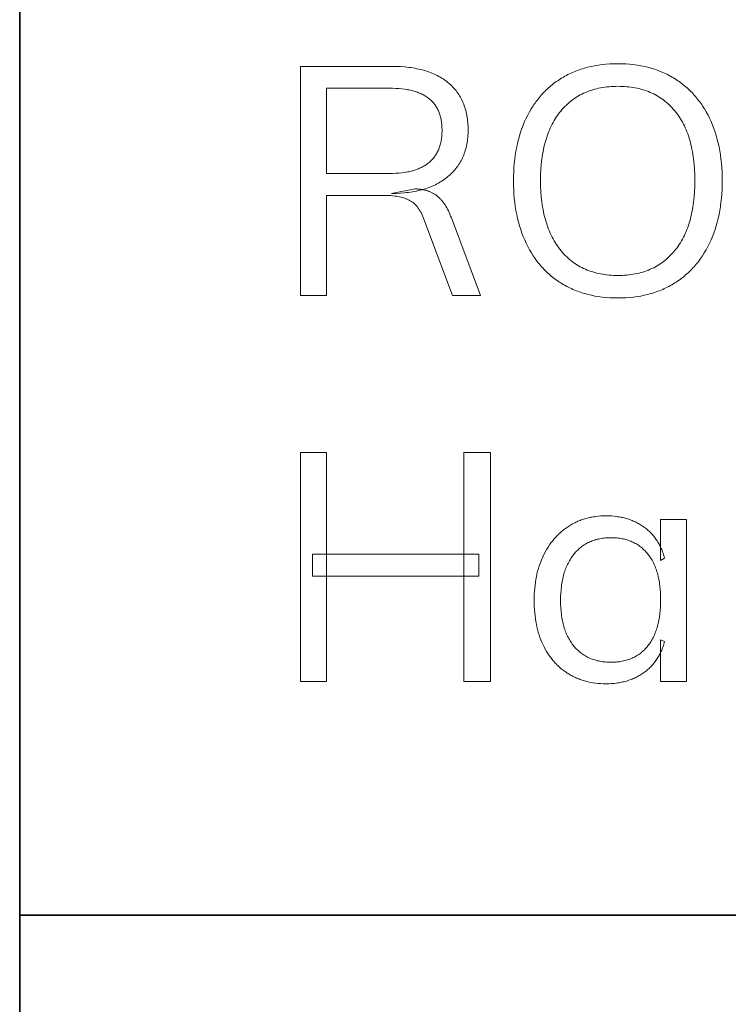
# Model space of a CAD drawing. Header units: millimetres. Extents: x -2637 to -1637, y 678 to 1678.
# Tile 118 of 256: x -1831 to -1814, y 725 to 749. Entities that reach past the tile are written whole.
import ezdxf

# ---------------------------------------------------------------- set-up
doc = ezdxf.new("R2010")
doc.units = ezdxf.units.MM
doc.layers.add('Make2D$B.SHOW mini', color=7, linetype='Continuous', true_color=0x000000)

msp = doc.modelspace()

# ---------------------------------------------------------------- linework, layer by layer
at = {"layer": 'Make2D$B.SHOW mini', "color": 18, "lineweight": 35, "true_color": 0x000000}
msp.add_lwpolyline([(-1652.161, 771.918), (-1830.703, 771.918), (-1830.703, 693.256), (-1652.161, 693.256)], close=True, dxfattribs=at)
at = {"layer": 'Make2D$B.SHOW mini', "lineweight": 0}
for points in [[(-1824.041, 741.976), (-1824.041, 747.418), (-1824.041, 747.418), (-1821.878, 747.418), (-1821.77, 747.416), (-1821.665, 747.412), (-1821.563, 747.404), (-1821.464, 747.394), (-1821.416, 747.387), (-1821.369, 747.38), (-1821.322, 747.372), (-1821.277, 747.363), (-1821.232, 747.354), (-1821.188, 747.343), (-1821.144, 747.332), (-1821.102, 747.321), (-1821.06, 747.308), (-1821.019, 747.295), (-1820.979, 747.281), (-1820.939, 747.266), (-1820.901, 747.25), (-1820.863, 747.234), (-1820.826, 747.217), (-1820.79, 747.199), (-1820.754, 747.18), (-1820.72, 747.161), (-1820.686, 747.14), (-1820.653, 747.119), (-1820.621, 747.098), (-1820.59, 747.075), (-1820.559, 747.052), (-1820.529, 747.028), (-1820.5, 747.003), (-1820.472, 746.978), (-1820.445, 746.952), (-1820.419, 746.925), (-1820.394, 746.898), (-1820.369, 746.87), (-1820.346, 746.841), (-1820.323, 746.812), (-1820.302, 746.782), (-1820.281, 746.751), (-1820.261, 746.72), (-1820.243, 746.687), (-1820.225, 746.655), (-1820.208, 746.621), (-1820.192, 746.587), (-1820.176, 746.552), (-1820.162, 746.517), (-1820.149, 746.481), (-1820.137, 746.444), (-1820.125, 746.406), (-1820.115, 746.368), (-1820.105, 746.33), (-1820.096, 746.29), (-1820.088, 746.25), (-1820.081, 746.209), (-1820.075, 746.168), (-1820.07, 746.125), (-1820.066, 746.083), (-1820.063, 746.039), (-1820.061, 745.995), (-1820.059, 745.95), (-1820.059, 745.905), (-1820.059, 745.861), (-1820.061, 745.818), (-1820.063, 745.775), (-1820.066, 745.734), (-1820.071, 745.692), (-1820.076, 745.652), (-1820.082, 745.612), (-1820.089, 745.572), (-1820.097, 745.533), (-1820.105, 745.495), (-1820.115, 745.457), (-1820.126, 745.42), (-1820.138, 745.383), (-1820.15, 745.347), (-1820.164, 745.312), (-1820.178, 745.277), (-1820.194, 745.243), (-1820.21, 745.209), (-1820.227, 745.176), (-1820.245, 745.144), (-1820.264, 745.112), (-1820.284, 745.08), (-1820.305, 745.05), (-1820.327, 745.02), (-1820.35, 744.99), (-1820.374, 744.961), (-1820.399, 744.933), (-1820.425, 744.905), (-1820.451, 744.878), (-1820.479, 744.851), (-1820.507, 744.825), (-1820.537, 744.8), (-1820.567, 744.775), (-1820.598, 744.751), (-1820.63, 744.728), (-1820.662, 744.706), (-1820.695, 744.684), (-1820.729, 744.664), (-1820.764, 744.644), (-1820.799, 744.625), (-1820.836, 744.606), (-1820.873, 744.589), (-1820.91, 744.572), (-1820.949, 744.556), (-1820.988, 744.54), (-1821.028, 744.526), (-1821.069, 744.512), (-1821.111, 744.499), (-1821.153, 744.487), (-1821.196, 744.476), (-1821.24, 744.465), (-1821.284, 744.455), (-1821.33, 744.446), (-1821.376, 744.438), (-1821.423, 744.43), (-1821.47, 744.424), (-1821.519, 744.418), (-1821.568, 744.413), (-1821.668, 744.405), (-1821.772, 744.4), (-1821.878, 744.399), (-1821.878, 744.399), (-1821.312, 744.506), (-1821.293, 744.506), (-1821.275, 744.505), (-1821.257, 744.504), (-1821.239, 744.503), (-1821.221, 744.502), (-1821.203, 744.5), (-1821.186, 744.498), (-1821.168, 744.496), (-1821.151, 744.493), (-1821.134, 744.49), (-1821.117, 744.486), (-1821.1, 744.483), (-1821.084, 744.479), (-1821.067, 744.474), (-1821.051, 744.47), (-1821.035, 744.465), (-1821.019, 744.459), (-1821.003, 744.454), (-1820.988, 744.448), (-1820.972, 744.442), (-1820.957, 744.435), (-1820.942, 744.428), (-1820.927, 744.421), (-1820.912, 744.413), (-1820.897, 744.406), (-1820.883, 744.397), (-1820.869, 744.389), (-1820.855, 744.38), (-1820.841, 744.371), (-1820.827, 744.362), (-1820.813, 744.352), (-1820.8, 744.342), (-1820.787, 744.331), (-1820.773, 744.32), (-1820.761, 744.309), (-1820.748, 744.298), (-1820.735, 744.286), (-1820.723, 744.273), (-1820.71, 744.261), (-1820.698, 744.247), (-1820.686, 744.234), (-1820.675, 744.22), (-1820.663, 744.206), (-1820.651, 744.191), (-1820.64, 744.176), (-1820.629, 744.161), (-1820.618, 744.145), (-1820.607, 744.129), (-1820.586, 744.095), (-1820.565, 744.06), (-1820.546, 744.024), (-1820.526, 743.985), (-1820.508, 743.946), (-1820.49, 743.905), (-1820.473, 743.862), (-1820.456, 743.818), (-1820.456, 743.818), (-1819.768, 741.976), (-1819.768, 741.976), (-1820.433, 741.976), (-1820.433, 741.977), (-1821.106, 743.787), (-1821.122, 743.83), (-1821.14, 743.87), (-1821.158, 743.908), (-1821.167, 743.927), (-1821.177, 743.945), (-1821.187, 743.963), (-1821.196, 743.98), (-1821.207, 743.996), (-1821.217, 744.013), (-1821.227, 744.028), (-1821.238, 744.044), (-1821.249, 744.059), (-1821.26, 744.073), (-1821.271, 744.087), (-1821.282, 744.101), (-1821.294, 744.114), (-1821.306, 744.126), (-1821.318, 744.138), (-1821.33, 744.15), (-1821.342, 744.161), (-1821.355, 744.172), (-1821.367, 744.182), (-1821.38, 744.192), (-1821.393, 744.202), (-1821.406, 744.211), (-1821.42, 744.219), (-1821.434, 744.227), (-1821.447, 744.235), (-1821.461, 744.242), (-1821.476, 744.249), (-1821.49, 744.255), (-1821.505, 744.262), (-1821.52, 744.268), (-1821.535, 744.274), (-1821.551, 744.28), (-1821.567, 744.285), (-1821.583, 744.291), (-1821.617, 744.301), (-1821.651, 744.31), (-1821.687, 744.318), (-1821.724, 744.325), (-1821.762, 744.332), (-1821.801, 744.337), (-1821.842, 744.342), (-1821.883, 744.346), (-1821.926, 744.349), (-1821.97, 744.351), (-1822.015, 744.352), (-1822.061, 744.353), (-1822.061, 744.353), (-1823.422, 744.353), (-1823.422, 744.353), (-1823.422, 741.976), (-1823.422, 741.976)], [(-1816.504, 741.915), (-1816.599, 741.916), (-1816.692, 741.92), (-1816.783, 741.927), (-1816.873, 741.936), (-1816.961, 741.948), (-1817.048, 741.962), (-1817.133, 741.979), (-1817.216, 741.999), (-1817.257, 742.01), (-1817.298, 742.021), (-1817.338, 742.033), (-1817.378, 742.046), (-1817.417, 742.06), (-1817.456, 742.074), (-1817.495, 742.088), (-1817.533, 742.104), (-1817.571, 742.12), (-1817.608, 742.137), (-1817.645, 742.154), (-1817.681, 742.172), (-1817.718, 742.191), (-1817.753, 742.21), (-1817.789, 742.23), (-1817.823, 742.251), (-1817.858, 742.272), (-1817.892, 742.294), (-1817.925, 742.316), (-1817.958, 742.339), (-1817.99, 742.363), (-1818.022, 742.387), (-1818.054, 742.412), (-1818.085, 742.437), (-1818.115, 742.463), (-1818.145, 742.489), (-1818.175, 742.516), (-1818.204, 742.544), (-1818.232, 742.572), (-1818.26, 742.6), (-1818.287, 742.63), (-1818.314, 742.659), (-1818.341, 742.69), (-1818.367, 742.721), (-1818.392, 742.752), (-1818.418, 742.784), (-1818.442, 742.817), (-1818.466, 742.85), (-1818.49, 742.884), (-1818.513, 742.918), (-1818.557, 742.989), (-1818.6, 743.061), (-1818.64, 743.136), (-1818.679, 743.214), (-1818.716, 743.293), (-1818.75, 743.374), (-1818.782, 743.457), (-1818.811, 743.542), (-1818.838, 743.628), (-1818.863, 743.716), (-1818.885, 743.806), (-1818.905, 743.898), (-1818.923, 743.992), (-1818.938, 744.087), (-1818.951, 744.184), (-1818.962, 744.283), (-1818.97, 744.384), (-1818.976, 744.487), (-1818.979, 744.591), (-1818.98, 744.697), (-1818.979, 744.804), (-1818.976, 744.909), (-1818.97, 745.013), (-1818.962, 745.114), (-1818.951, 745.213), (-1818.939, 745.311), (-1818.923, 745.407), (-1818.906, 745.501), (-1818.886, 745.593), (-1818.864, 745.683), (-1818.84, 745.771), (-1818.813, 745.857), (-1818.784, 745.942), (-1818.753, 746.024), (-1818.719, 746.105), (-1818.683, 746.184), (-1818.644, 746.26), (-1818.604, 746.335), (-1818.562, 746.407), (-1818.518, 746.477), (-1818.495, 746.511), (-1818.471, 746.545), (-1818.448, 746.578), (-1818.423, 746.61), (-1818.398, 746.642), (-1818.373, 746.674), (-1818.347, 746.705), (-1818.321, 746.735), (-1818.294, 746.765), (-1818.267, 746.794), (-1818.239, 746.822), (-1818.21, 746.851), (-1818.181, 746.878), (-1818.152, 746.905), (-1818.122, 746.931), (-1818.092, 746.957), (-1818.061, 746.982), (-1818.03, 747.007), (-1817.998, 747.031), (-1817.965, 747.055), (-1817.932, 747.078), (-1817.899, 747.1), (-1817.865, 747.122), (-1817.831, 747.144), (-1817.796, 747.164), (-1817.761, 747.184), (-1817.725, 747.204), (-1817.689, 747.222), (-1817.652, 747.24), (-1817.615, 747.258), (-1817.578, 747.275), (-1817.54, 747.291), (-1817.502, 747.306), (-1817.463, 747.321), (-1817.424, 747.335), (-1817.384, 747.348), (-1817.344, 747.361), (-1817.304, 747.373), (-1817.263, 747.385), (-1817.222, 747.396), (-1817.138, 747.415), (-1817.053, 747.432), (-1816.966, 747.447), (-1816.877, 747.459), (-1816.786, 747.468), (-1816.694, 747.474), (-1816.6, 747.478), (-1816.504, 747.48), (-1816.409, 747.478), (-1816.316, 747.474), (-1816.225, 747.468), (-1816.135, 747.459), (-1816.047, 747.447), (-1815.96, 747.432), (-1815.875, 747.415), (-1815.792, 747.396), (-1815.71, 747.373), (-1815.669, 747.361), (-1815.63, 747.348), (-1815.59, 747.335), (-1815.551, 747.321), (-1815.512, 747.306), (-1815.474, 747.291), (-1815.436, 747.275), (-1815.399, 747.258), (-1815.361, 747.24), (-1815.325, 747.222), (-1815.288, 747.204), (-1815.253, 747.184), (-1815.217, 747.164), (-1815.182, 747.144), (-1815.147, 747.122), (-1815.113, 747.1), (-1815.079, 747.078), (-1815.046, 747.055), (-1815.014, 747.031), (-1814.982, 747.007), (-1814.95, 746.982), (-1814.919, 746.957), (-1814.888, 746.931), (-1814.858, 746.905), (-1814.829, 746.878), (-1814.8, 746.851), (-1814.771, 746.822), (-1814.743, 746.794), (-1814.716, 746.765), (-1814.689, 746.735), (-1814.662, 746.705), (-1814.636, 746.674), (-1814.611, 746.642), (-1814.586, 746.61), (-1814.561, 746.578), (-1814.537, 746.545), (-1814.514, 746.511), (-1814.491, 746.477), (-1814.469, 746.442), (-1814.447, 746.407), (-1814.405, 746.335), (-1814.364, 746.26), (-1814.326, 746.184), (-1814.29, 746.105), (-1814.256, 746.024), (-1814.225, 745.942), (-1814.195, 745.858), (-1814.169, 745.772), (-1814.144, 745.684), (-1814.122, 745.594), (-1814.102, 745.503), (-1814.085, 745.409), (-1814.07, 745.314), (-1814.057, 745.217), (-1814.046, 745.118), (-1814.038, 745.018), (-1814.032, 744.915), (-1814.029, 744.811), (-1814.028, 744.705), (-1814.029, 744.598), (-1814.032, 744.492), (-1814.038, 744.389), (-1814.047, 744.288), (-1814.057, 744.188), (-1814.07, 744.09), (-1814.086, 743.994), (-1814.103, 743.9), (-1814.123, 743.808), (-1814.146, 743.717), (-1814.171, 743.629), (-1814.198, 743.542), (-1814.227, 743.457), (-1814.259, 743.374), (-1814.293, 743.293), (-1814.33, 743.214), (-1814.369, 743.136), (-1814.41, 743.061), (-1814.452, 742.989), (-1814.497, 742.918), (-1814.52, 742.884), (-1814.544, 742.85), (-1814.568, 742.817), (-1814.592, 742.784), (-1814.617, 742.752), (-1814.643, 742.721), (-1814.669, 742.69), (-1814.695, 742.659), (-1814.722, 742.63), (-1814.75, 742.6), (-1814.778, 742.572), (-1814.806, 742.544), (-1814.835, 742.516), (-1814.865, 742.489), (-1814.895, 742.463), (-1814.925, 742.437), (-1814.956, 742.412), (-1814.988, 742.387), (-1815.02, 742.363), (-1815.052, 742.339), (-1815.085, 742.316), (-1815.118, 742.294), (-1815.152, 742.272), (-1815.187, 742.251), (-1815.221, 742.23), (-1815.257, 742.21), (-1815.292, 742.191), (-1815.328, 742.172), (-1815.365, 742.154), (-1815.402, 742.137), (-1815.439, 742.12), (-1815.477, 742.104), (-1815.515, 742.088), (-1815.553, 742.074), (-1815.592, 742.06), (-1815.631, 742.046), (-1815.671, 742.033), (-1815.711, 742.021), (-1815.752, 742.01), (-1815.793, 741.999), (-1815.876, 741.979), (-1815.961, 741.962), (-1816.047, 741.948), (-1816.135, 741.936), (-1816.225, 741.927), (-1816.316, 741.92), (-1816.409, 741.916)], [(-1823.422, 744.873), (-1821.931, 744.873), (-1821.853, 744.874), (-1821.777, 744.877), (-1821.705, 744.882), (-1821.634, 744.889), (-1821.566, 744.898), (-1821.534, 744.903), (-1821.501, 744.909), (-1821.469, 744.916), (-1821.438, 744.922), (-1821.408, 744.93), (-1821.378, 744.938), (-1821.349, 744.946), (-1821.32, 744.955), (-1821.292, 744.964), (-1821.265, 744.974), (-1821.239, 744.985), (-1821.213, 744.996), (-1821.187, 745.007), (-1821.162, 745.019), (-1821.138, 745.031), (-1821.115, 745.044), (-1821.092, 745.058), (-1821.07, 745.072), (-1821.048, 745.086), (-1821.027, 745.101), (-1821.007, 745.117), (-1820.987, 745.133), (-1820.968, 745.149), (-1820.95, 745.166), (-1820.932, 745.184), (-1820.915, 745.202), (-1820.898, 745.22), (-1820.882, 745.239), (-1820.867, 745.258), (-1820.852, 745.278), (-1820.838, 745.298), (-1820.824, 745.319), (-1820.811, 745.34), (-1820.799, 745.362), (-1820.787, 745.384), (-1820.776, 745.407), (-1820.765, 745.43), (-1820.755, 745.454), (-1820.746, 745.478), (-1820.737, 745.503), (-1820.729, 745.528), (-1820.721, 745.553), (-1820.714, 745.579), (-1820.708, 745.606), (-1820.702, 745.633), (-1820.697, 745.66), (-1820.692, 745.688), (-1820.688, 745.717), (-1820.685, 745.746), (-1820.682, 745.775), (-1820.68, 745.805), (-1820.679, 745.835), (-1820.678, 745.866), (-1820.678, 745.897), (-1820.678, 745.928), (-1820.679, 745.959), (-1820.68, 745.989), (-1820.682, 746.019), (-1820.685, 746.048), (-1820.688, 746.077), (-1820.692, 746.105), (-1820.697, 746.133), (-1820.702, 746.161), (-1820.707, 746.187), (-1820.714, 746.214), (-1820.721, 746.239), (-1820.728, 746.265), (-1820.736, 746.29), (-1820.745, 746.314), (-1820.754, 746.338), (-1820.764, 746.361), (-1820.774, 746.384), (-1820.785, 746.406), (-1820.797, 746.428), (-1820.809, 746.449), (-1820.822, 746.47), (-1820.836, 746.49), (-1820.85, 746.51), (-1820.864, 746.529), (-1820.879, 746.548), (-1820.895, 746.566), (-1820.912, 746.584), (-1820.929, 746.601), (-1820.946, 746.618), (-1820.965, 746.634), (-1820.984, 746.65), (-1821.003, 746.665), (-1821.023, 746.68), (-1821.044, 746.694), (-1821.065, 746.708), (-1821.088, 746.721), (-1821.11, 746.734), (-1821.134, 746.747), (-1821.158, 746.759), (-1821.182, 746.77), (-1821.208, 746.781), (-1821.234, 746.791), (-1821.26, 746.801), (-1821.288, 746.811), (-1821.316, 746.82), (-1821.344, 746.828), (-1821.373, 746.836), (-1821.403, 746.844), (-1821.434, 746.851), (-1821.465, 746.857), (-1821.497, 746.863), (-1821.53, 746.869), (-1821.563, 746.874), (-1821.631, 746.883), (-1821.702, 746.89), (-1821.776, 746.894), (-1821.852, 746.897), (-1821.931, 746.898), (-1821.931, 746.898), (-1823.422, 746.898), (-1823.422, 746.898)], [(-1816.504, 742.45), (-1816.451, 742.451), (-1816.398, 742.453), (-1816.346, 742.456), (-1816.294, 742.46), (-1816.244, 742.465), (-1816.194, 742.471), (-1816.145, 742.478), (-1816.096, 742.487), (-1816.049, 742.497), (-1816.002, 742.507), (-1815.956, 742.519), (-1815.91, 742.532), (-1815.866, 742.547), (-1815.822, 742.562), (-1815.779, 742.579), (-1815.736, 742.596), (-1815.694, 742.615), (-1815.653, 742.635), (-1815.613, 742.656), (-1815.574, 742.678), (-1815.535, 742.702), (-1815.497, 742.726), (-1815.46, 742.752), (-1815.423, 742.779), (-1815.388, 742.807), (-1815.353, 742.836), (-1815.318, 742.866), (-1815.285, 742.897), (-1815.252, 742.93), (-1815.22, 742.964), (-1815.189, 742.999), (-1815.159, 743.035), (-1815.129, 743.072), (-1815.1, 743.11), (-1815.073, 743.149), (-1815.046, 743.189), (-1815.02, 743.229), (-1814.995, 743.271), (-1814.971, 743.314), (-1814.948, 743.358), (-1814.926, 743.403), (-1814.905, 743.449), (-1814.884, 743.496), (-1814.865, 743.543), (-1814.847, 743.592), (-1814.829, 743.642), (-1814.813, 743.693), (-1814.797, 743.744), (-1814.783, 743.797), (-1814.769, 743.851), (-1814.757, 743.905), (-1814.745, 743.961), (-1814.734, 744.017), (-1814.724, 744.075), (-1814.715, 744.134), (-1814.707, 744.193), (-1814.694, 744.315), (-1814.685, 744.441), (-1814.679, 744.571), (-1814.677, 744.705), (-1814.679, 744.838), (-1814.685, 744.968), (-1814.694, 745.094), (-1814.707, 745.216), (-1814.715, 745.275), (-1814.724, 745.334), (-1814.734, 745.391), (-1814.745, 745.448), (-1814.757, 745.503), (-1814.769, 745.557), (-1814.783, 745.611), (-1814.797, 745.663), (-1814.813, 745.715), (-1814.829, 745.765), (-1814.847, 745.815), (-1814.865, 745.863), (-1814.884, 745.911), (-1814.905, 745.957), (-1814.926, 746.003), (-1814.948, 746.047), (-1814.971, 746.091), (-1814.995, 746.133), (-1815.02, 746.175), (-1815.046, 746.215), (-1815.073, 746.255), (-1815.1, 746.293), (-1815.129, 746.331), (-1815.159, 746.367), (-1815.189, 746.403), (-1815.22, 746.437), (-1815.252, 746.47), (-1815.285, 746.502), (-1815.318, 746.533), (-1815.353, 746.563), (-1815.388, 746.592), (-1815.423, 746.62), (-1815.46, 746.646), (-1815.497, 746.671), (-1815.535, 746.696), (-1815.574, 746.719), (-1815.613, 746.741), (-1815.653, 746.762), (-1815.694, 746.781), (-1815.736, 746.8), (-1815.779, 746.817), (-1815.822, 746.834), (-1815.866, 746.849), (-1815.91, 746.863), (-1815.956, 746.876), (-1816.002, 746.888), (-1816.049, 746.898), (-1816.096, 746.908), (-1816.145, 746.916), (-1816.194, 746.924), (-1816.244, 746.93), (-1816.294, 746.935), (-1816.346, 746.939), (-1816.398, 746.942), (-1816.451, 746.943), (-1816.504, 746.944), (-1816.558, 746.943), (-1816.611, 746.942), (-1816.663, 746.939), (-1816.714, 746.935), (-1816.765, 746.93), (-1816.815, 746.924), (-1816.864, 746.916), (-1816.913, 746.908), (-1816.96, 746.898), (-1817.007, 746.887), (-1817.054, 746.875), (-1817.099, 746.862), (-1817.144, 746.848), (-1817.188, 746.833), (-1817.231, 746.816), (-1817.274, 746.799), (-1817.316, 746.78), (-1817.357, 746.76), (-1817.397, 746.739), (-1817.436, 746.717), (-1817.475, 746.694), (-1817.513, 746.669), (-1817.551, 746.644), (-1817.587, 746.617), (-1817.623, 746.59), (-1817.658, 746.561), (-1817.693, 746.531), (-1817.726, 746.499), (-1817.759, 746.467), (-1817.791, 746.434), (-1817.823, 746.399), (-1817.853, 746.364), (-1817.883, 746.327), (-1817.912, 746.289), (-1817.94, 746.25), (-1817.967, 746.21), (-1817.993, 746.17), (-1818.018, 746.128), (-1818.042, 746.085), (-1818.066, 746.042), (-1818.088, 745.997), (-1818.109, 745.952), (-1818.13, 745.905), (-1818.149, 745.858), (-1818.167, 745.809), (-1818.185, 745.76), (-1818.202, 745.709), (-1818.217, 745.658), (-1818.232, 745.606), (-1818.246, 745.552), (-1818.258, 745.498), (-1818.27, 745.443), (-1818.281, 745.387), (-1818.291, 745.33), (-1818.3, 745.271), (-1818.308, 745.212), (-1818.321, 745.091), (-1818.331, 744.966), (-1818.337, 744.837), (-1818.338, 744.705), (-1818.337, 744.572), (-1818.331, 744.443), (-1818.321, 744.318), (-1818.308, 744.196), (-1818.3, 744.137), (-1818.291, 744.079), (-1818.281, 744.021), (-1818.27, 743.965), (-1818.258, 743.91), (-1818.246, 743.855), (-1818.232, 743.802), (-1818.217, 743.749), (-1818.202, 743.697), (-1818.185, 743.647), (-1818.167, 743.597), (-1818.149, 743.548), (-1818.13, 743.501), (-1818.109, 743.454), (-1818.088, 743.408), (-1818.066, 743.363), (-1818.042, 743.319), (-1818.018, 743.276), (-1817.993, 743.234), (-1817.967, 743.193), (-1817.94, 743.153), (-1817.912, 743.114), (-1817.883, 743.075), (-1817.853, 743.038), (-1817.823, 743.002), (-1817.791, 742.967), (-1817.759, 742.933), (-1817.726, 742.9), (-1817.693, 742.869), (-1817.658, 742.838), (-1817.623, 742.809), (-1817.587, 742.781), (-1817.551, 742.754), (-1817.513, 742.728), (-1817.475, 742.704), (-1817.436, 742.68), (-1817.397, 742.658), (-1817.357, 742.636), (-1817.316, 742.616), (-1817.274, 742.597), (-1817.231, 742.58), (-1817.188, 742.563), (-1817.144, 742.547), (-1817.099, 742.533), (-1817.054, 742.52), (-1817.007, 742.508), (-1816.96, 742.497), (-1816.913, 742.487), (-1816.864, 742.479), (-1816.815, 742.471), (-1816.765, 742.465), (-1816.714, 742.46), (-1816.663, 742.456), (-1816.611, 742.453), (-1816.558, 742.451)], [(-1824.041, 732.804), (-1824.041, 738.246), (-1823.422, 738.246), (-1823.422, 732.804)], [(-1820.158, 732.804), (-1820.158, 738.246), (-1819.531, 738.246), (-1819.531, 732.804)], [(-1816.788, 732.75), (-1816.851, 732.751), (-1816.914, 732.754), (-1816.975, 732.759), (-1817.036, 732.766), (-1817.095, 732.774), (-1817.154, 732.784), (-1817.211, 732.797), (-1817.24, 732.803), (-1817.268, 732.811), (-1817.296, 732.818), (-1817.324, 732.827), (-1817.351, 732.835), (-1817.378, 732.845), (-1817.405, 732.854), (-1817.432, 732.864), (-1817.458, 732.875), (-1817.484, 732.886), (-1817.51, 732.897), (-1817.536, 732.909), (-1817.562, 732.922), (-1817.587, 732.935), (-1817.612, 732.948), (-1817.636, 732.962), (-1817.661, 732.976), (-1817.685, 732.991), (-1817.709, 733.006), (-1817.733, 733.022), (-1817.756, 733.038), (-1817.779, 733.055), (-1817.802, 733.071), (-1817.824, 733.089), (-1817.846, 733.106), (-1817.867, 733.124), (-1817.889, 733.143), (-1817.909, 733.162), (-1817.93, 733.181), (-1817.95, 733.201), (-1817.97, 733.221), (-1817.99, 733.241), (-1818.009, 733.262), (-1818.027, 733.284), (-1818.046, 733.305), (-1818.064, 733.327), (-1818.082, 733.35), (-1818.099, 733.373), (-1818.116, 733.396), (-1818.133, 733.42), (-1818.165, 733.468), (-1818.197, 733.519), (-1818.226, 733.57), (-1818.255, 733.624), (-1818.281, 733.679), (-1818.307, 733.735), (-1818.331, 733.793), (-1818.353, 733.852), (-1818.374, 733.912), (-1818.393, 733.973), (-1818.41, 734.036), (-1818.425, 734.1), (-1818.439, 734.165), (-1818.452, 734.231), (-1818.462, 734.299), (-1818.471, 734.368), (-1818.478, 734.438), (-1818.484, 734.509), (-1818.488, 734.582), (-1818.491, 734.655), (-1818.491, 734.73), (-1818.491, 734.805), (-1818.488, 734.879), (-1818.484, 734.951), (-1818.478, 735.022), (-1818.471, 735.092), (-1818.461, 735.161), (-1818.451, 735.229), (-1818.438, 735.295), (-1818.424, 735.361), (-1818.408, 735.425), (-1818.391, 735.488), (-1818.371, 735.55), (-1818.35, 735.61), (-1818.328, 735.67), (-1818.304, 735.728), (-1818.278, 735.785), (-1818.25, 735.84), (-1818.222, 735.894), (-1818.191, 735.947), (-1818.16, 735.998), (-1818.127, 736.047), (-1818.093, 736.095), (-1818.058, 736.141), (-1818.039, 736.164), (-1818.021, 736.186), (-1818.002, 736.208), (-1817.983, 736.229), (-1817.963, 736.25), (-1817.943, 736.271), (-1817.923, 736.291), (-1817.902, 736.311), (-1817.881, 736.331), (-1817.86, 736.35), (-1817.839, 736.368), (-1817.817, 736.387), (-1817.794, 736.405), (-1817.772, 736.422), (-1817.749, 736.439), (-1817.725, 736.456), (-1817.702, 736.472), (-1817.678, 736.488), (-1817.654, 736.504), (-1817.629, 736.519), (-1817.604, 736.533), (-1817.579, 736.547), (-1817.554, 736.561), (-1817.529, 736.574), (-1817.503, 736.586), (-1817.477, 736.598), (-1817.451, 736.61), (-1817.425, 736.621), (-1817.398, 736.632), (-1817.372, 736.642), (-1817.345, 736.651), (-1817.317, 736.66), (-1817.29, 736.669), (-1817.262, 736.677), (-1817.234, 736.685), (-1817.206, 736.692), (-1817.178, 736.699), (-1817.149, 736.705), (-1817.12, 736.71), (-1817.091, 736.716), (-1817.062, 736.72), (-1817.032, 736.724), (-1816.972, 736.731), (-1816.912, 736.736), (-1816.85, 736.739), (-1816.788, 736.74), (-1816.722, 736.739), (-1816.658, 736.736), (-1816.595, 736.731), (-1816.533, 736.724), (-1816.503, 736.72), (-1816.473, 736.715), (-1816.443, 736.709), (-1816.414, 736.704), (-1816.385, 736.697), (-1816.356, 736.69), (-1816.328, 736.683), (-1816.3, 736.675), (-1816.272, 736.667), (-1816.244, 736.658), (-1816.217, 736.649), (-1816.19, 736.639), (-1816.164, 736.628), (-1816.138, 736.617), (-1816.112, 736.606), (-1816.086, 736.594), (-1816.061, 736.582), (-1816.036, 736.569), (-1816.011, 736.555), (-1815.987, 736.541), (-1815.963, 736.527), (-1815.939, 736.512), (-1815.916, 736.497), (-1815.893, 736.481), (-1815.87, 736.464), (-1815.848, 736.447), (-1815.826, 736.43), (-1815.805, 736.412), (-1815.784, 736.394), (-1815.764, 736.375), (-1815.744, 736.356), (-1815.724, 736.337), (-1815.705, 736.317), (-1815.687, 736.296), (-1815.669, 736.276), (-1815.651, 736.254), (-1815.634, 736.233), (-1815.617, 736.211), (-1815.601, 736.188), (-1815.585, 736.165), (-1815.57, 736.142), (-1815.555, 736.118), (-1815.541, 736.094), (-1815.527, 736.069), (-1815.514, 736.044), (-1815.501, 736.018), (-1815.488, 735.992), (-1815.476, 735.966), (-1815.464, 735.939), (-1815.453, 735.911), (-1815.442, 735.884), (-1815.432, 735.855), (-1815.422, 735.827), (-1815.413, 735.798), (-1815.404, 735.768), (-1815.396, 735.738), (-1815.488, 735.677), (-1815.488, 735.677), (-1815.488, 736.649), (-1815.488, 736.649), (-1814.877, 736.649), (-1814.877, 736.649), (-1814.877, 732.804), (-1814.877, 732.804), (-1815.488, 732.804), (-1815.488, 732.804), (-1815.488, 733.797), (-1815.396, 733.752), (-1815.404, 733.722), (-1815.413, 733.692), (-1815.422, 733.663), (-1815.432, 733.634), (-1815.442, 733.606), (-1815.453, 733.579), (-1815.464, 733.551), (-1815.476, 733.524), (-1815.488, 733.498), (-1815.501, 733.472), (-1815.514, 733.446), (-1815.527, 733.421), (-1815.541, 733.397), (-1815.555, 733.372), (-1815.57, 733.348), (-1815.585, 733.325), (-1815.601, 733.302), (-1815.617, 733.28), (-1815.634, 733.258), (-1815.651, 733.236), (-1815.669, 733.215), (-1815.687, 733.194), (-1815.705, 733.174), (-1815.724, 733.154), (-1815.744, 733.134), (-1815.764, 733.115), (-1815.784, 733.097), (-1815.805, 733.078), (-1815.826, 733.061), (-1815.848, 733.043), (-1815.87, 733.026), (-1815.893, 733.01), (-1815.916, 732.994), (-1815.939, 732.978), (-1815.963, 732.963), (-1815.987, 732.949), (-1816.011, 732.935), (-1816.036, 732.921), (-1816.061, 732.909), (-1816.086, 732.896), (-1816.112, 732.884), (-1816.138, 732.873), (-1816.164, 732.862), (-1816.19, 732.852), (-1816.217, 732.842), (-1816.244, 732.832), (-1816.272, 732.823), (-1816.3, 732.815), (-1816.328, 732.807), (-1816.356, 732.8), (-1816.385, 732.793), (-1816.414, 732.787), (-1816.443, 732.781), (-1816.473, 732.776), (-1816.503, 732.771), (-1816.533, 732.767), (-1816.595, 732.76), (-1816.658, 732.754), (-1816.722, 732.751)], [(-1816.665, 733.262), (-1816.629, 733.262), (-1816.595, 733.263), (-1816.561, 733.265), (-1816.527, 733.268), (-1816.494, 733.271), (-1816.462, 733.275), (-1816.43, 733.28), (-1816.398, 733.286), (-1816.367, 733.292), (-1816.337, 733.3), (-1816.307, 733.307), (-1816.277, 733.316), (-1816.248, 733.326), (-1816.22, 733.336), (-1816.192, 733.347), (-1816.164, 733.358), (-1816.137, 733.371), (-1816.111, 733.384), (-1816.085, 733.398), (-1816.059, 733.413), (-1816.034, 733.428), (-1816.01, 733.444), (-1815.986, 733.461), (-1815.962, 733.479), (-1815.939, 733.498), (-1815.917, 733.517), (-1815.895, 733.537), (-1815.874, 733.558), (-1815.853, 733.579), (-1815.832, 733.601), (-1815.812, 733.624), (-1815.793, 733.648), (-1815.774, 733.673), (-1815.756, 733.698), (-1815.739, 733.723), (-1815.722, 733.75), (-1815.705, 733.777), (-1815.689, 733.804), (-1815.674, 733.833), (-1815.66, 733.861), (-1815.646, 733.891), (-1815.632, 733.921), (-1815.619, 733.952), (-1815.607, 733.983), (-1815.596, 734.016), (-1815.584, 734.048), (-1815.574, 734.082), (-1815.564, 734.116), (-1815.555, 734.15), (-1815.546, 734.185), (-1815.538, 734.221), (-1815.531, 734.258), (-1815.524, 734.295), (-1815.518, 734.333), (-1815.507, 734.41), (-1815.499, 734.49), (-1815.493, 734.573), (-1815.489, 734.658), (-1815.488, 734.745), (-1815.489, 734.833), (-1815.493, 734.918), (-1815.499, 735), (-1815.507, 735.08), (-1815.512, 735.119), (-1815.518, 735.157), (-1815.525, 735.195), (-1815.532, 735.232), (-1815.539, 735.269), (-1815.547, 735.304), (-1815.556, 735.339), (-1815.565, 735.374), (-1815.575, 735.408), (-1815.586, 735.441), (-1815.597, 735.473), (-1815.609, 735.505), (-1815.621, 735.537), (-1815.634, 735.567), (-1815.648, 735.597), (-1815.662, 735.626), (-1815.677, 735.655), (-1815.692, 735.683), (-1815.708, 735.711), (-1815.725, 735.737), (-1815.742, 735.763), (-1815.759, 735.789), (-1815.778, 735.814), (-1815.797, 735.838), (-1815.816, 735.861), (-1815.837, 735.884), (-1815.857, 735.906), (-1815.878, 735.927), (-1815.9, 735.948), (-1815.922, 735.968), (-1815.945, 735.987), (-1815.968, 736.005), (-1815.991, 736.023), (-1816.015, 736.04), (-1816.039, 736.056), (-1816.064, 736.071), (-1816.09, 736.085), (-1816.116, 736.099), (-1816.142, 736.112), (-1816.169, 736.125), (-1816.196, 736.136), (-1816.224, 736.147), (-1816.253, 736.157), (-1816.281, 736.167), (-1816.311, 736.175), (-1816.34, 736.183), (-1816.371, 736.19), (-1816.401, 736.197), (-1816.433, 736.202), (-1816.464, 736.207), (-1816.496, 736.211), (-1816.529, 736.214), (-1816.562, 736.217), (-1816.596, 736.219), (-1816.63, 736.22), (-1816.665, 736.22), (-1816.7, 736.22), (-1816.734, 736.219), (-1816.768, 736.217), (-1816.802, 736.214), (-1816.835, 736.211), (-1816.868, 736.207), (-1816.9, 736.202), (-1816.932, 736.196), (-1816.963, 736.189), (-1816.994, 736.182), (-1817.024, 736.174), (-1817.054, 736.165), (-1817.083, 736.155), (-1817.112, 736.145), (-1817.14, 736.134), (-1817.168, 736.122), (-1817.195, 736.109), (-1817.222, 736.096), (-1817.249, 736.082), (-1817.275, 736.067), (-1817.3, 736.051), (-1817.325, 736.034), (-1817.349, 736.017), (-1817.373, 735.999), (-1817.397, 735.98), (-1817.42, 735.96), (-1817.442, 735.94), (-1817.464, 735.919), (-1817.486, 735.897), (-1817.507, 735.874), (-1817.527, 735.851), (-1817.547, 735.827), (-1817.567, 735.802), (-1817.586, 735.776), (-1817.604, 735.75), (-1817.622, 735.724), (-1817.639, 735.696), (-1817.655, 735.668), (-1817.671, 735.64), (-1817.686, 735.611), (-1817.701, 735.581), (-1817.715, 735.551), (-1817.728, 735.52), (-1817.741, 735.488), (-1817.753, 735.456), (-1817.765, 735.423), (-1817.775, 735.39), (-1817.786, 735.356), (-1817.795, 735.321), (-1817.804, 735.286), (-1817.812, 735.25), (-1817.82, 735.214), (-1817.827, 735.177), (-1817.834, 735.139), (-1817.84, 735.101), (-1817.845, 735.062), (-1817.853, 734.983), (-1817.86, 734.901), (-1817.863, 734.817), (-1817.864, 734.73), (-1817.863, 734.644), (-1817.86, 734.559), (-1817.853, 734.478), (-1817.845, 734.399), (-1817.84, 734.36), (-1817.834, 734.322), (-1817.827, 734.284), (-1817.82, 734.248), (-1817.812, 734.212), (-1817.804, 734.176), (-1817.795, 734.141), (-1817.786, 734.107), (-1817.775, 734.073), (-1817.765, 734.04), (-1817.753, 734.008), (-1817.741, 733.976), (-1817.728, 733.945), (-1817.715, 733.915), (-1817.701, 733.885), (-1817.686, 733.855), (-1817.671, 733.827), (-1817.655, 733.799), (-1817.639, 733.772), (-1817.622, 733.745), (-1817.604, 733.719), (-1817.586, 733.693), (-1817.567, 733.669), (-1817.547, 733.644), (-1817.527, 733.621), (-1817.507, 733.598), (-1817.486, 733.576), (-1817.464, 733.555), (-1817.442, 733.534), (-1817.42, 733.514), (-1817.397, 733.495), (-1817.373, 733.477), (-1817.349, 733.46), (-1817.325, 733.443), (-1817.3, 733.427), (-1817.275, 733.411), (-1817.249, 733.397), (-1817.222, 733.383), (-1817.195, 733.37), (-1817.168, 733.358), (-1817.14, 733.346), (-1817.112, 733.335), (-1817.083, 733.325), (-1817.054, 733.316), (-1817.024, 733.307), (-1816.994, 733.299), (-1816.963, 733.292), (-1816.932, 733.286), (-1816.9, 733.28), (-1816.868, 733.275), (-1816.835, 733.271), (-1816.802, 733.268), (-1816.768, 733.265), (-1816.734, 733.263), (-1816.7, 733.262)], [(-1823.75, 735.303), (-1823.75, 735.83), (-1819.806, 735.83), (-1819.806, 735.303)]]:
    msp.add_lwpolyline(points, close=True, dxfattribs=at)
at = {"layer": 'Make2D$B.SHOW mini', "color": 18, "lineweight": 35, "true_color": 0x000000}
msp.add_lwpolyline([(-1830.703, 727.251), (-1652.161, 727.251)], dxfattribs=at)

doc.saveas('drawing.dxf')
